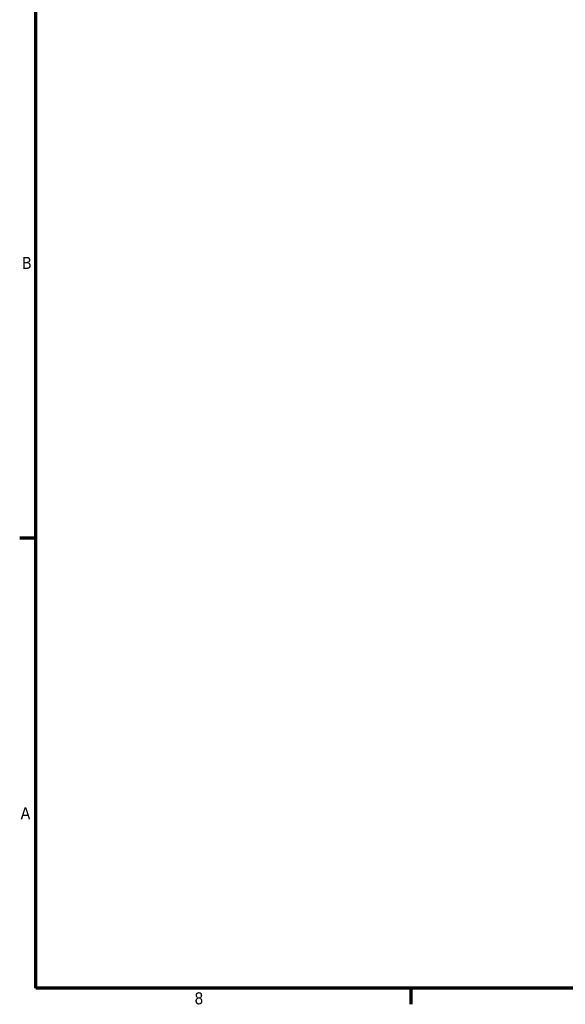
# Model space of a CAD drawing. Header units: inches. Extents: x 1 to 199, y 4 to 126.
# Tile 1 of 54: x 2 to 34, y 5 to 63. Entities that reach past the tile are written whole.
import ezdxf

# ---------------------------------------------------------------- set-up
doc = ezdxf.new("R2010")
doc.units = ezdxf.units.IN
doc.header["$LTSCALE"] = 5.882353
doc.header["$MEASUREMENT"] = 0
doc.layers.add('Border (ANSI)', color=7, linetype='Continuous', lineweight=70)
doc.styles.add('Note Text (ANSI)', font='tahoma.ttf')

# ---------------------------------------------------------------- blocks, each defined once
blk = doc.blocks.new('Borders Default Border')
at = {"layer": 'Border (ANSI)'}
for p, q in [((0.5, 5.5), (0.34, 5.5)), ((4.25, 1), (4.25, 0.84))]:
    blk.add_line(p, q, dxfattribs=at)
at = {"layer": 'Border (ANSI)', "flags": 128}
blk.add_lwpolyline([(0.5, 1), (0.5, 21), (33.5, 21), (33.5, 1), (0.5, 1)], dxfattribs=at)
at = {"layer": 'Border (ANSI)', "char_height": 0.12, "attachment_point": 7, "style": 'Note Text (ANSI)'}
for s, insert in [('B', (0.3634, 8.19)), ('A', (0.349, 2.69)), ('8', (2.0858, 0.8373))]:
    blk.add_mtext(s, dxfattribs=dict(at, insert=insert))

msp = doc.modelspace()

# ---------------------------------------------------------------- block references
at = {"xscale": 5.88235294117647, "yscale": 5.88235294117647, "zscale": 5.88235294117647}
msp.add_blockref('Borders Default Border', (0, 0), dxfattribs=at)

doc.saveas('drawing.dxf')
